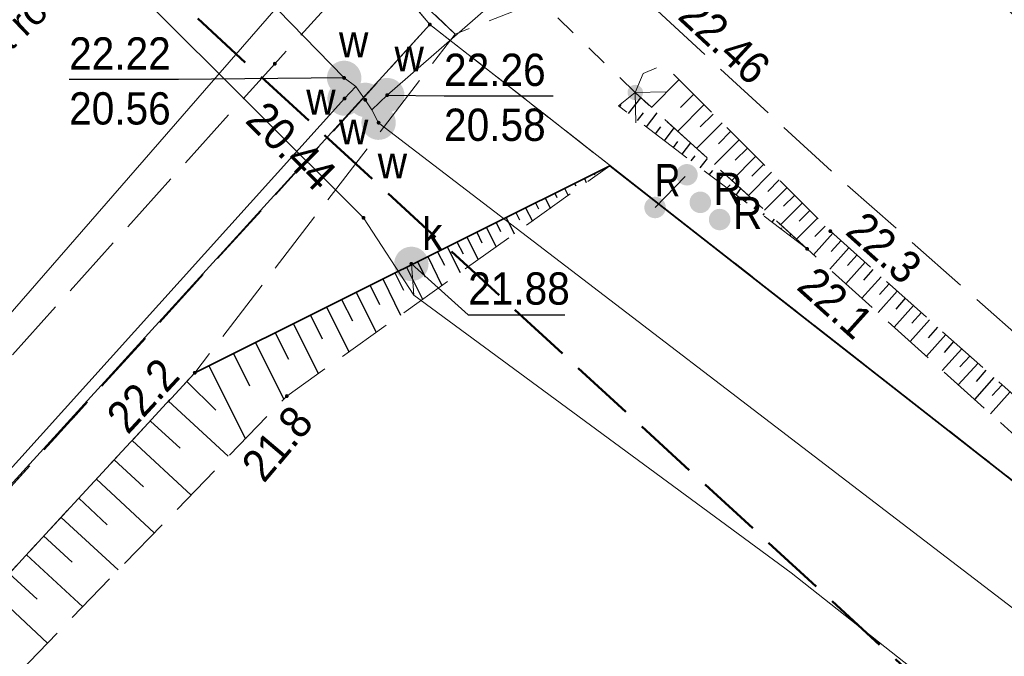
# Model space of a CAD drawing. Header units: metres. Extents: x 6551181 to 6555585, y 5935140 to 5937297.
# Tile 20 of 97: x 6551408 to 6551431, y 5936050 to 5936065. Entities that reach past the tile are written whole.
import ezdxf
from ezdxf import colors
from ezdxf.entities.mleader import LeaderData, LeaderLine
from ezdxf.enums import TextEntityAlignment as Align
from ezdxf.math import Vec2, Vec3

# ---------------------------------------------------------------- set-up
doc = ezdxf.new("R2010")
doc.units = ezdxf.units.M
for name, pattern in [('1.5_0.5', [2, 1.5, -0.5]), ('218-500', [1, 0.5, -0.5]), ('219-500', [0]), ('ib05_500', [1, 0.5, -0.5]), ('ib07_500', [1.5, 1, -0.5]), ('mz1.25_0.5', [1.75, 1.25, -0.5])]:
    doc.linetypes.add(name, pattern=pattern)
for name, color, linetype in [('000 Inne (niezydentyfikowane)', 7, 'Continuous'), ('203-Punkt załamania granicy działki nie stabilizowany', 7, 'Continuous'), ('217-Granica konturu klasyfikcyjnego', 7, 'Continuous'), ('218-Granica użytku', 7, 'Continuous'), ('219-Linia granicy', 7, 'Continuous'), ('jezdnia (powierzchnia)', 7, 'Continuous'), ('Obszar opracowania', 7, 'Continuous'), ('ogrodzenie trwałe (linia)', 7, 'Continuous'), ('przepust (linia)', 7, 'Continuous'), ('przepust (linia) - symbol', 7, 'Continuous'), ('przewód kanalizacyjny (linia)', 7, 'Continuous'), ('przewód telekomunikacyjny (linia)', 7, 'Continuous'), ('przewód wodociągowy (linia)', 7, 'Continuous'), ('punkt o określonej wysokości (sieć kanalizacyjna)', 7, 'Continuous'), ('punkt o określonej wysokości (sieć kanalizacyjna)-Atr2', 7, 'Continuous'), ('punkt o określonej wysokości (sieć kanalizacyjna)-Atr3', 7, 'Continuous'), ('punkt o określonej wysokości (sieć wodociągowa)', 7, 'Continuous'), ('punkt o określonej wysokości (sieć wodociągowa)-Atr2', 7, 'Continuous'), ('punkt o określonej wysokości (sieć wodociągowa)-Atr3', 7, 'Continuous'), ('punkt wysokościowy naturalny', 7, 'Continuous'), ('punkt wysokościowy naturalny-Atr2', 7, 'Continuous'), ('punkt wysokościowy sztuczny', 7, 'Continuous'), ('punkt wysokościowy sztuczny-Atr2', 7, 'Continuous'), ('reklama lub tablica informacyjna (linia)', 7, 'Continuous'), ('reklama lub tablica informacyjna (linia) - symbol', 7, 'Continuous'), ('reklama lub tablica informacyjna (punkt)', 7, 'Continuous'), ('reklama lub tablica informacyjna (punkt)-Atr17', 7, 'Continuous'), ('reklama lub tablica informacyjna - opis', 7, 'Continuous'), ('skarpa nieumocniona (powierzchnia)', 7, 'Continuous'), ('zasuwa - siec kanalizacyjna (punkt)', 7, 'Continuous'), ('zasuwa - siec kanalizacyjna (punkt)-Atr17', 7, 'Continuous'), ('zasuwa - siec wodociągowa (punkt)', 7, 'Continuous'), ('zasuwa - siec wodociągowa (punkt)-Atr17', 7, 'Continuous')]:
    doc.layers.add(name, color=color, linetype=linetype)
for name, color, linetype, lineweight in [('_krawężnik 15x30', 30, 'Continuous', 13), ('_kreskowanie chodnik', 52, 'Continuous', 0), ('_kreskowanie zjazd', 252, 'Continuous', 0), ('_opis', 7, 'Continuous', 18)]:
    doc.layers.add(name, color=color, linetype=linetype, lineweight=lineweight)
doc.layers.add('_linie pomocnicze', color=202, linetype='Continuous', lineweight=13, plot=False)
doc.styles.add('marcin', font='arial.ttf')
doc.styles.get("Standard").update_dxf_attribs({"font": 'arial.ttf'})
doc.linetypes.add('902-500', pattern='A,3.75,0,[1,ksztalty.shx,S=0.5,R=0,X=0,Y=0],3.75', length=7.5)

# ---------------------------------------------------------------- blocks, each defined once
blk = doc.blocks.new('203')
at = {"linetype": 'Continuous', "lineweight": 0}
h = blk.add_hatch(color=0, dxfattribs=at)
edge = h.paths.add_edge_path()
edge.add_arc((0, 0), 0.045, 0, 360)
blk = doc.blocks.new('US25')
at = {"linetype": 'Continuous', "lineweight": 13}
h = blk.add_hatch(color=0, dxfattribs=at)
edge = h.paths.add_edge_path()
edge.add_arc((0, 0), 0.4, 0, 360)
blk = doc.blocks.new('PW01')
at = {"linetype": 'Continuous', "lineweight": 13}
h = blk.add_hatch(color=0, dxfattribs=at)
edge = h.paths.add_edge_path()
edge.add_arc((0, 0), 0.045, 0, 360)
blk = doc.blocks.new('PW02')
at = {"linetype": 'Continuous', "lineweight": 13}
h = blk.add_hatch(color=0, dxfattribs=at)
edge = h.paths.add_edge_path()
edge.add_arc((0, 0), 0.18, 0, 360)
blk = doc.blocks.new('IB05')
at = {"color": 0, "linetype": 'Continuous', "lineweight": 13}
for q in [(0.495, 0.495), (0.495, -0.495)]:
    blk.add_line((0, 0), q, dxfattribs=at)
blk = doc.blocks.new('IB07')
at = {"linetype": 'Continuous', "lineweight": 13}
h = blk.add_hatch(color=0, dxfattribs=at)
edge = h.paths.add_edge_path()
edge.add_arc((0, 0), 0.25, 0, 360)

msp = doc.modelspace()

# ---------------------------------------------------------------- hatches: boundary and pattern name
at = {"layer": '_kreskowanie chodnik'}
h = msp.add_hatch(color=223, dxfattribs=at)
h.dxf.hatch_style = 1
h.paths.add_polyline_path([(6551361.9151, 5936137.4929), (6551364.0337, 5936137.4929), (6551364.3599, 5936137.8159), (6551361.3348, 5936141.0225), (6551359.8914, 5936139.6381), (6551359.8913, 5936139.638)])
h.paths.add_polyline_path([(6551380.1526, 5936119.3023, -0.0024274), (6551383.5731, 5936115.8572), (6551383.5731, 5936115.8572), (6551385.7012, 5936115.8292), (6551386.0588, 5936116.1787, 0.0031812), (6551381.5649, 5936120.7183), (6551367.9318, 5936134.3165), (6551367.5765, 5936133.9646), (6551367.5792, 5936131.8433)])
h.paths.add_polyline_path([(6551427.8011, 5936072.0648, -0.0079112), (6551423.437, 5936076.5601), (6551394.6741, 5936107.1418, 0.0037268), (6551389.5375, 5936112.5838), (6551389.5375, 5936112.5838), (6551389.1765, 5936112.2379), (6551389.1363, 5936110.1082, -0.0029746), (6551393.2134, 5936105.7757), (6551421.9802, 5936075.1899, 0.0058707), (6551425.2377, 5936071.8069), (6551427.4311, 5936071.7391)])
h.paths.add_polyline_path([(6551509.0487, 5936009.3448), (6551499.4703, 5936015.6354, -0.014146), (6551476.3685, 5936031.761), (6551467.4747, 5936038.3509, -0.0195357), (6551446.2823, 5936055.375), (6551437.7324, 5936062.8108, -0.010811), (6551431.3954, 5936068.5674), (6551431.0185, 5936068.2357), (6551430.9839, 5936066.2071, 0.0091534), (6551436.4199, 5936061.3017), (6551444.9698, 5936053.8659, 0.0195357), (6551466.284, 5936036.744), (6551475.1778, 5936030.1541, 0.014146), (6551498.3724, 5936013.9637), (6551506.5985, 5936008.5612), (6551508.6757, 5936008.9916)])
h.paths.add_polyline_path([(6551576.1216, 5935970.8749), (6551576.2833, 5935971.348, -0.0591224), (6551544.8377, 5935986.4374), (6551517.8132, 5936003.5887), (6551513.1363, 5936006.6602), (6551512.855, 5936006.2468), (6551513.2853, 5936004.1696), (6551513.2853, 5936004.1696), (6551516.7283, 5936001.9084), (6551543.766, 5935984.7488, 0.0566981), (6551574.267, 5935969.9309), (6551574.267, 5935969.9309)])
h.paths.add_polyline_path([(6551591.7085, 5935964.9446), (6551593.4627, 5935966.0998), (6551593.8882, 5935968.2679), (6551593.8884, 5935968.2689), (6551592.91, 5935968.4763), (6551592.5812, 5935966.8005, -0.0201257), (6551581.0571, 5935969.8064), (6551580.9035, 5935969.3306), (6551581.9193, 5935967.4615, 0.0168508), (6551591.7085, 5935964.9446)])
h.paths.add_polyline_path([(6551613.4044, 5935960.6424), (6551613.4491, 5935960.6336), (6551615.1652, 5935961.8255), (6551615.2615, 5935962.3161), (6551600.4251, 5935965.2276), (6551600.7371, 5935966.8177), (6551598.7804, 5935967.2324), (6551598.7798, 5935967.2298), (6551598.3662, 5935965.1221), (6551599.5493, 5935963.3613), (6551599.5493, 5935963.3613)])
h.paths.add_polyline_path([(6551620.1679, 5935961.3533), (6551620.07, 5935960.8543), (6551621.2097, 5935959.1107), (6551621.2097, 5935959.1107), (6551621.2547, 5935959.1019), (6551624.3175, 5935958.5008, 0.0114164), (6551642.3152, 5935955.3939), (6551642.3152, 5935955.3939), (6551644.0057, 5935956.6611), (6551644.0743, 5935957.1564, -0.0123461), (6551624.7026, 5935960.4634)])
h.paths.add_polyline_path([(6551649.0433, 5935956.4658), (6551648.9776, 5935955.9701), (6551650.239, 5935954.2925, 0.0127985), (6551670.6057, 5935952.1973), (6551677.038, 5935951.7015), (6551678.6488, 5935953.0818), (6551678.6872, 5935953.5803), (6551670.7594, 5935954.1913, -0.013718)])
h.paths.add_polyline_path([(6551707.1015, 5935951.3904), (6551702.0779, 5935951.2761), (6551702.0779, 5935951.2761), (6551683.634, 5935952.6976), (6551683.634, 5935952.6976), (6551685.0143, 5935951.0867), (6551730.6343, 5935947.5707), (6551750.6634, 5935946.1799), (6551752.2637, 5935947.5724), (6551752.2983, 5935948.0712), (6551730.7804, 5935949.5654), (6551707.1015, 5935951.3904)])
h.paths.add_polyline_path([(6551758.6441, 5935945.6257), (6551796.2401, 5935943.0151, 0.2134218), (6551800.84, 5935944.7005), (6551757.2863, 5935947.7248), (6551757.2517, 5935947.226)])
at = {"layer": '_kreskowanie zjazd'}
h = msp.add_hatch(color=256, dxfattribs=at)
h.dxf.hatch_style = 1
h.paths.add_polyline_path([(6551796.2401, 5935943.0151), (6551758.6441, 5935945.6257), (6551750.6634, 5935946.1799), (6551730.6343, 5935947.5707), (6551685.0143, 5935951.0867), (6551677.038, 5935951.7015), (6551670.6057, 5935952.1973, -0.0127985), (6551650.239, 5935954.2925, -0.0050001), (6551642.3152, 5935955.3939), (6551642.3152, 5935955.3939, -0.0114164), (6551624.3175, 5935958.5008), (6551621.2547, 5935959.1019), (6551621.2097, 5935959.1107), (6551613.4491, 5935960.6336), (6551613.4044, 5935960.6424), (6551599.5493, 5935963.3613), (6551599.5493, 5935963.3613), (6551595.2584, 5935964.2033, -0.0060443), (6551591.7085, 5935964.9446), (6551591.7085, 5935964.9446, -0.0084248), (6551586.7927, 5935966.1206, -0.0084248), (6551581.9193, 5935967.4615), (6551581.9193, 5935967.4615, -0.0000682), (6551581.88, 5935967.473), (6551581.88, 5935967.473, -0.0133357), (6551574.267, 5935969.9309), (6551574.267, 5935969.9309, -0.0502078), (6551547.0711, 5935982.7107, -0.0064718), (6551543.766, 5935984.7488), (6551516.7283, 5936001.9084), (6551513.2853, 5936004.1696), (6551513.2853, 5936004.1696), (6551506.5985, 5936008.5612), (6551498.3724, 5936013.9637, -0.014146), (6551475.1778, 5936030.1541), (6551466.284, 5936036.744, -0.0195357), (6551444.9698, 5936053.8659), (6551436.4199, 5936061.3017, -0.0077486), (6551431.8064, 5936065.4414, -0.0100015), (6551426.0452, 5936070.9924, -0.0073044), (6551421.9802, 5936075.1899), (6551393.2134, 5936105.7757, 0.0029746), (6551389.1363, 5936110.1082), (6551389.1363, 5936110.1082, 0.0040001), (6551383.5731, 5936115.8572), (6551383.5731, 5936115.8572, 0.0024274), (6551380.1526, 5936119.3023), (6551367.5792, 5936131.8433), (6551361.9151, 5936137.4929), (6551359.8144, 5936139.5881), (6551359.4506, 5936139.2449), (6551379.7995, 5936118.9483, -0.009403), (6551392.8482, 5936105.4342), (6551421.6159, 5936074.8473, 0.0250591), (6551436.0918, 5936060.9244), (6551444.6417, 5936053.4886, 0.0195357), (6551465.9863, 5936036.3423), (6551474.8802, 5936029.7523, 0.014146), (6551498.0979, 5936013.5458), (6551516.4571, 5936001.4883), (6551543.4981, 5935984.3266, 0.0932025), (6551595.1621, 5935963.7127), (6551624.2212, 5935958.0102, 0.0292221), (6551670.5673, 5935951.6987), (6551730.5978, 5935947.072), (6551796.2055, 5935942.5163)])

# ---------------------------------------------------------------- linework, layer by layer
at = {"layer": '000 Inne (niezydentyfikowane)', "color": 7, "linetype": 'Continuous', "lineweight": 25, "flags": 128}
for points in [[(6551423.64, 5936063.63), (6551423, 5936062.98)], [(6551422.46, 5936062.84), (6551422.75, 5936063.21)], [(6551423.98, 5936063.29), (6551423.67, 5936062.98)], [(6551422.26, 5936063), (6551422.29, 5936063.05)], [(6551424.22, 5936063.05), (6551423.61, 5936062.43)], [(6551422.67, 5936062.68), (6551422.81, 5936062.86)], [(6551422.88, 5936062.53), (6551423.13, 5936062.86)], [(6551424.43, 5936062.83), (6551424.13, 5936062.53)], [(6551423.09, 5936062.37), (6551423.21, 5936062.53)], [(6551423.3, 5936062.21), (6551423.52, 5936062.51)], [(6551424.64, 5936062.63), (6551424.04, 5936062.03)], [(6551425.03, 5936062.23), (6551424.46, 5936061.66)], [(6551424.84, 5936062.43), (6551424.55, 5936062.14)], [(6551423.51, 5936062.05), (6551423.61, 5936062.19)], [(6551423.71, 5936061.9), (6551423.91, 5936062.16)], [(6551425.23, 5936062.04), (6551424.94, 5936061.76)], [(6551423.92, 5936061.74), (6551424.01, 5936061.86)], [(6551424.13, 5936061.58), (6551424.3, 5936061.8)], [(6551425.42, 5936061.85), (6551424.86, 5936061.29)], [(6551421.89, 5936061.56), (6551421.9, 5936061.54)], [(6551425.6, 5936061.66), (6551425.33, 5936061.39)], [(6551421.44, 5936061.33), (6551421.48, 5936061.24)], [(6551421.66, 5936061.45), (6551421.68, 5936061.42)], [(6551424.34, 5936061.42), (6551424.42, 5936061.52)], [(6551424.55, 5936061.26), (6551424.69, 5936061.45)], [(6551425.78, 5936061.48), (6551425.25, 5936060.94)], [(6551420.98, 5936061.11), (6551421.06, 5936060.94)], [(6551421.21, 5936061.22), (6551421.24, 5936061.16)], [(6551424.75, 5936061.11), (6551424.82, 5936061.19)], [(6551424.96, 5936060.95), (6551425.07, 5936061.1)], [(6551426.14, 5936061.12), (6551425.62, 5936060.6)], [(6551425.96, 5936061.3), (6551425.7, 5936061.03)], [(6551420.53, 5936060.88), (6551420.65, 5936060.64)], [(6551420.75, 5936060.99), (6551420.8, 5936060.89)], [(6551425.17, 5936060.79), (6551425.22, 5936060.86)], [(6551426.32, 5936060.94), (6551426.06, 5936060.69)], [(6551420.07, 5936060.65), (6551420.23, 5936060.34)], [(6551420.3, 5936060.77), (6551420.37, 5936060.63)], [(6551425.38, 5936060.63), (6551425.46, 5936060.74)], [(6551426.5, 5936060.77), (6551425.99, 5936060.26)], [(6551419.62, 5936060.43), (6551419.81, 5936060.05)], [(6551419.85, 5936060.54), (6551419.93, 5936060.37)], [(6551425.59, 5936060.48), (6551425.62, 5936060.52)], [(6551426.85, 5936060.41), (6551426.36, 5936059.92)], [(6551426.67, 5936060.59), (6551426.43, 5936060.34)], [(6551419.16, 5936060.2), (6551419.39, 5936059.75)], [(6551419.39, 5936060.31), (6551419.49, 5936060.1)], [(6551425.8, 5936060.32), (6551425.85, 5936060.39)], [(6551426, 5936060.16), (6551426.02, 5936060.19)], [(6551427.03, 5936060.23), (6551426.79, 5936059.99)], [(6551418.71, 5936059.97), (6551418.97, 5936059.45)], [(6551418.94, 5936060.09), (6551419.06, 5936059.84)], [(6551426.21, 5936060), (6551426.24, 5936060.04)], [(6551427.21, 5936060.06), (6551426.76, 5936059.56)], [(6551418.25, 5936059.75), (6551418.55, 5936059.15)], [(6551418.48, 5936059.86), (6551418.62, 5936059.58)], [(6551427.58, 5936059.72), (6551427.14, 5936059.23)], [(6551427.4, 5936059.89), (6551427.17, 5936059.64)], [(6551417.8, 5936059.52), (6551418.13, 5936058.85)], [(6551418.03, 5936059.63), (6551418.19, 5936059.32)], [(6551427.77, 5936059.56), (6551427.55, 5936059.31)], [(6551417.31, 5936059.27), (6551417.68, 5936058.53)], [(6551417.56, 5936059.4), (6551417.74, 5936059.05)], [(6551427.96, 5936059.39), (6551427.51, 5936058.89)], [(6551417.04, 5936059.14), (6551417.24, 5936058.74)], [(6551428.33, 5936059.05), (6551427.88, 5936058.55)], [(6551428.14, 5936059.22), (6551427.92, 5936058.97)], [(6551416.46, 5936058.85), (6551416.68, 5936058.41)], [(6551416.76, 5936059), (6551417.17, 5936058.16)], [(6551428.52, 5936058.89), (6551428.29, 5936058.64)], [(6551416.14, 5936058.69), (6551416.6, 5936057.76)], [(6551428.7, 5936058.72), (6551428.26, 5936058.22)], [(6551415.45, 5936058.35), (6551415.97, 5936057.31)], [(6551415.8, 5936058.52), (6551416.05, 5936058.03)], [(6551429.08, 5936058.38), (6551428.63, 5936057.88)], [(6551428.89, 5936058.55), (6551428.67, 5936058.3)], [(6551415.08, 5936058.16), (6551415.35, 5936057.61)], [(6551429.27, 5936058.22), (6551429.04, 5936057.97)], [(6551414.68, 5936057.96), (6551415.26, 5936056.8)], [(6551429.45, 5936058.05), (6551429, 5936057.55)], [(6551429.64, 5936057.88), (6551429.42, 5936057.63)], [(6551414.26, 5936057.75), (6551414.57, 5936057.14)], [(6551429.83, 5936057.71), (6551429.38, 5936057.21)], [(6551413.8, 5936057.52), (6551414.46, 5936056.21)], [(6551430.01, 5936057.55), (6551429.79, 5936057.29)], [(6551413.29, 5936057.27), (6551413.66, 5936056.52)], [(6551430.2, 5936057.38), (6551429.75, 5936056.87)], [(6551430.39, 5936057.21), (6551430.16, 5936056.96)], [(6551412.72, 5936056.98), (6551413.57, 5936055.29)], [(6551430.58, 5936057.04), (6551430.12, 5936056.54)], [(6551430.76, 5936056.88), (6551430.54, 5936056.62)], [(6551412.21, 5936056.62), (6551412.88, 5936055.95)], [(6551430.95, 5936056.71), (6551430.5, 5936056.2)], [(6551431.14, 5936056.54), (6551430.91, 5936056.29)], [(6551431.32, 5936056.37), (6551430.87, 5936055.87)], [(6551411.78, 5936056.16), (6551413.17, 5936054.88)], [(6551411.36, 5936055.7), (6551412.05, 5936055.07)], [(6551410.94, 5936055.25), (6551412.31, 5936053.98)], [(6551410.52, 5936054.8), (6551411.2, 5936054.17)], [(6551410.11, 5936054.35), (6551411.45, 5936053.1)], [(6551409.7, 5936053.91), (6551410.36, 5936053.29)], [(6551409.29, 5936053.46), (6551410.61, 5936052.24)], [(6551408.88, 5936053.03), (6551409.54, 5936052.42)], [(6551408.48, 5936052.59), (6551409.79, 5936051.38)], [(6551408.08, 5936052.16), (6551408.73, 5936051.56)], [(6551407.69, 5936051.73), (6551408.97, 5936050.54)]]:
    msp.add_lwpolyline(points, dxfattribs=at)
at = {"layer": '217-Granica konturu klasyfikcyjnego', "color": 3, "linetype": '1.5_0.5', "lineweight": 18, "flags": 128}
for points in [[(6551417.85, 5936064.91), (6551396.37, 5936090.46)], [(6551390.09, 5936034.28), (6551417.85, 5936064.91)], [(6551457.87, 5936033.59), (6551417.85, 5936064.91)]]:
    msp.add_lwpolyline(points, dxfattribs=at)
at = {"layer": '218-Granica użytku', "color": 3, "linetype": '218-500', "lineweight": 18, "flags": 128}
for points in [[(6551396.37, 5936090.46), (6551417.85, 5936064.91)], [(6551390.09, 5936034.28), (6551417.85, 5936064.91)], [(6551417.85, 5936064.91), (6551457.87, 5936033.59)]]:
    msp.add_lwpolyline(points, dxfattribs=at)
at = {"layer": '219-Linia granicy', "color": 7, "linetype": '219-500', "lineweight": 18, "flags": 128}
for points in [[(6551396.37, 5936090.46), (6551417.85, 5936064.91)], [(6551374.32, 5936017.1), (6551417.85, 5936064.91)], [(6551457.87, 5936033.59), (6551417.85, 5936064.91)]]:
    msp.add_lwpolyline(points, dxfattribs=at)
at = {"layer": '_krawężnik 15x30', "lineweight": 40, "ltscale": 5}
msp.add_lwpolyline([(6551506.5985, 5936008.5612, 0.25, 0.25, 0), (6551498.3724, 5936013.9637, 0.25, 0.25, -0.014146), (6551475.1778, 5936030.1541, 0.25, 0.25, 0), (6551466.284, 5936036.744, 0.25, 0.25, -0.0195357), (6551444.9698, 5936053.8659, 0.25, 0.25, 0), (6551436.4199, 5936061.3017, 0.25, 0.25, -0.0091534), (6551430.9839, 5936066.2071, 0.25, 0.25, 0)], format="xyseb", dxfattribs=at)
at = {"layer": '_linie pomocnicze'}
for points in [[(6551796.2401, 5935943.0151), (6551730.6343, 5935947.5707), (6551670.6057, 5935952.1973, -0.0292221), (6551624.3175, 5935958.5008), (6551595.2584, 5935964.2033, -0.0932025), (6551543.766, 5935984.7488), (6551516.7283, 5936001.9084), (6551498.3724, 5936013.9637, -0.014146), (6551475.1778, 5936030.1541), (6551466.284, 5936036.744, -0.0195357), (6551444.9698, 5936053.8659), (6551436.4199, 5936061.3017, -0.0250591), (6551421.9802, 5936075.1899), (6551393.2134, 5936105.7757, 0.0094023), (6551380.1526, 5936119.3023), (6551359.8144, 5936139.5881)], [(6551796.2055, 5935942.5163), (6551730.5978, 5935947.072), (6551670.5673, 5935951.6987, -0.0292221), (6551624.2212, 5935958.0102), (6551595.1621, 5935963.7127, -0.0932025), (6551543.4981, 5935984.3266), (6551516.4571, 5936001.4883), (6551498.0979, 5936013.5458, -0.014146), (6551474.8802, 5936029.7523), (6551465.9863, 5936036.3423, -0.0195357), (6551444.6417, 5936053.4886), (6551436.0918, 5936060.9244, -0.0250591), (6551421.6159, 5936074.8473), (6551392.8482, 5936105.4342, 0.009403), (6551379.7995, 5936118.9483), (6551359.4506, 5936139.2449)]]:
    msp.add_lwpolyline(points, format="xyb", dxfattribs=at)
at = {"layer": 'jezdnia (powierzchnia)', "color": 7, "linetype": '1.5_0.5', "lineweight": 18, "flags": 128}
for points in [[(6551328.96, 5936334.85), (6551328.85, 5936339.4), (6551328.73, 5936357.03), (6551328.59, 5936376.23), (6551328.4, 5936397.13), (6551328.02, 5936414.29), (6551322.56, 5936409.84), (6551322.26, 5936398.68), (6551322.27, 5936387.64), (6551322.38, 5936376.93), (6551322.42, 5936367), (6551322.25, 5936346.98), (6551322.6, 5936337.31), (6551322.85, 5936327.45), (6551322.83, 5936325.77), (6551322.74, 5936320.86), (6551322.68, 5936317.17), (6551322.78, 5936307.21), (6551322.67, 5936297.56), (6551322.68, 5936287.57), (6551322.74, 5936279.01), (6551322.14, 5936267.97), (6551321.65, 5936262.65), (6551321.72, 5936261), (6551321.78, 5936259.98), (6551322.11, 5936257.72), (6551322.27, 5936255.96), (6551322.39, 5936254.52), (6551322.15, 5936252.96), (6551321.69, 5936250.98), (6551320.76, 5936248.16), (6551319.46, 5936245.23), (6551318.96, 5936243.62), (6551318.38, 5936241.01), (6551316.02, 5936222.64), (6551315.83, 5936219.84), (6551316.38, 5936210.81), (6551316.01, 5936207.91), (6551315.14, 5936200.41), (6551314.97, 5936199.68), (6551313.67, 5936198.52), (6551311.34, 5936197.7), (6551307.54, 5936198.81), (6551305.83, 5936196.21), (6551312.51, 5936190.73), (6551313.39, 5936189.35), (6551312.99, 5936186.91), (6551312.92, 5936183.49), (6551313.3, 5936180.11), (6551314.08, 5936177.55), (6551314.7, 5936175.79), (6551314.44, 5936174.65), (6551312.67, 5936172.43), (6551311.85, 5936172.5), (6551311.19, 5936171.27), (6551311.05, 5936169.19), (6551311.25, 5936168.73), (6551309.45, 5936165.18), (6551312.18, 5936163.98), (6551313.59, 5936166.07), (6551317.23, 5936168.57), (6551319.56, 5936168.77), (6551324.09, 5936164.11), (6551325.69, 5936162.67), (6551325.47, 5936161.1), (6551327.95, 5936158.95), (6551329.62, 5936159.04), (6551332.98, 5936156.08), (6551340.48, 5936149.19), (6551347.83, 5936142.43), (6551354.99, 5936135.82), (6551361.1, 5936130.02), (6551368.01, 5936123.21), (6551374.45, 5936116.65), (6551380.77, 5936110.1), (6551380.75, 5936107.84), (6551380.43, 5936106.99), (6551383.32, 5936104.18), (6551384.35, 5936104.44), (6551386.16, 5936104.24), (6551387.51, 5936103), (6551394.02, 5936096.15), (6551400.74, 5936089.06), (6551407.43, 5936082.07), (6551414.96, 5936073.7), (6551417.26, 5936071.24), (6551417.54, 5936068.85), (6551417.08, 5936067.39), (6551416.53, 5936066.51), (6551418.44, 5936064.69), (6551420.06, 5936065.32), (6551421.11, 5936065.47), (6551423.09, 5936065.27), (6551427.21, 5936061.47), (6551434.23, 5936055.28), (6551441.76, 5936048.87), (6551449.56, 5936042.36), (6551457.43, 5936035.97), (6551465.65, 5936029.87), (6551474.74, 5936023.08), (6551483.63, 5936016.83), (6551492.82, 5936010.56), (6551496.69, 5936007.92), (6551496.38, 5936006.4), (6551500.73, 5936003.64), (6551502.28, 5936004.36), (6551510, 5935999.26), (6551519.09, 5935993.33), (6551527.43, 5935987.94), (6551535.54, 5935982.98), (6551543.65, 5935977.72), (6551552.14, 5935972.93), (6551561.61, 5935968.23), (6551570.6, 5935964.82), (6551581.27, 5935961.57), (6551591.01, 5935959.14), (6551597.53, 5935957.63), (6551598.04, 5935956.71), (6551598.34, 5935954.89), (6551601.02, 5935954.23), (6551603.27, 5935956.5), (6551604.19, 5935956.44), (6551614.44, 5935954.25), (6551624.03, 5935952.41), (6551633.65, 5935950.68), (6551643.66, 5935949.13), (6551649.85, 5935948.21), (6551660.16, 5935947.16), (6551670.33, 5935946.28), (6551680.51, 5935945.58), (6551690.73, 5935944.67), (6551701.45, 5935943.82), (6551706.39, 5935943.35), (6551707.39, 5935941.45), (6551711.28, 5935940.88), (6551713.28, 5935942.8), (6551715.25, 5935942.66), (6551721.35, 5935942.22), (6551752.78, 5935940.08), (6551762.58, 5935939.42), (6551772.73, 5935938.68), (6551783.19, 5935937.92), (6551793.12, 5935937.25), (6551803.61, 5935936.53), (6551816.47, 5935935.66), (6551827.08, 5935934.95), (6551837.44, 5935934.3), (6551838.95, 5935934.11), (6551840.54, 5935930.96), (6551844.05, 5935930.93), (6551845.21, 5935933.24), (6551845.88, 5935933.65), (6551848.35, 5935933.59), (6551864.54, 5935932.06), (6551872.1, 5935931.21), (6551883.27, 5935929.95), (6551887.52, 5935929.3), (6551888.3, 5935928.47), (6551889.27, 5935927), (6551889.8, 5935925.29), (6551888.46, 5935921.18), (6551893.61, 5935921.03), (6551897.26, 5935920.92), (6551897.56, 5935926.27), (6551899.74, 5935927.57), (6551904.71, 5935926.85), (6551911.07, 5935925.83), (6551911.71, 5935924.67), (6551912.04, 5935923.9), (6551915.56, 5935923.37), (6551916.14, 5935924.18), (6551916.85, 5935924.92), (6551923.67, 5935923.8), (6551933.47, 5935922.17), (6551946.23, 5935919.92), (6551946.86, 5935918.95), (6551946.97, 5935917.94), (6551949.03, 5935915.66), (6551950.87, 5935917.18), (6551951.58, 5935918.19), (6551952.42, 5935918.86), (6551960.7, 5935917.37), (6551971.47, 5935915.4), (6551981.95, 5935913.57), (6551992.49, 5935911.65), (6551995.74, 5935911.01), (6551996.16, 5935910.41), (6551996.41, 5935909.03), (6552000.08, 5935908.33), (6552001.09, 5935909.46), (6552001.34, 5935909.66), (6552001.89, 5935909.89), (6552011.06, 5935908.38), (6552016.54, 5935907.3), (6552016.98, 5935906.37), (6552017.08, 5935905.24), (6552021, 5935904.44), (6552021.75, 5935905.56), (6552022.37, 5935906.31), (6552031.19, 5935904.66), (6552041.47, 5935902.98), (6552051.85, 5935901.04), (6552054.87, 5935900.36), (6552055.79, 5935898.24), (6552061.21, 5935896.92), (6552062.37, 5935898.83), (6552071.26, 5935896.73), (6552082.21, 5935893.77), (6552092.4, 5935891.09), (6552102.69, 5935888.17), (6552113.23, 5935885.31), (6552123.85, 5935882.37), (6552135.02, 5935879.28), (6552145.58, 5935876.34), (6552156.23, 5935873.42), (6552166.76, 5935870.42), (6552177.31, 5935867.56), (6552187.87, 5935864.65), (6552198.25, 5935861.79), (6552209.38, 5935858.53), (6552220.11, 5935855.69), (6552230.86, 5935852.63), (6552241.36, 5935849.67), (6552251.73, 5935846.66), (6552262.36, 5935843.89), (6552273.37, 5935841.27), (6552283.55, 5935838.85), (6552294.39, 5935836.69), (6552304.73, 5935835.22), (6552315.64, 5935833.74), (6552325.3, 5935832.55), (6552341.64, 5935830.38), (6552342.44, 5935829.69), (6552342.92, 5935828.2), (6552347.56, 5935827.77), (6552348.74, 5935829.5), (6552357.01, 5935828.52), (6552367.7, 5935827.13), (6552378.13, 5935825.75), (6552388.65, 5935824.39), (6552399.32, 5935823.07), (6552410.02, 5935821.67), (6552421.24, 5935820.34), (6552432.45, 5935818.68), (6552443.48, 5935817.42), (6552453.95, 5935816.03), (6552464.58, 5935814.75), (6552475.04, 5935813.29), (6552485.68, 5935811.95), (6552496.02, 5935810.59), (6552506.48, 5935809.35), (6552517.51, 5935807.84), (6552527.97, 5935806.56), (6552538.97, 5935805.09), (6552549.67, 5935803.82), (6552560.33, 5935802.42), (6552563.29, 5935802), (6552563.74, 5935801.13), (6552564.02, 5935800.22), (6552567.24, 5935799.81), (6552567.73, 5935800.53), (6552568.53, 5935801.4), (6552572.89, 5935801.02), (6552583.15, 5935799.96), (6552593.78, 5935798.88), (6552604.38, 5935797.88), (6552604.85, 5935803.41), (6552594.33, 5935804.61), (6552583.62, 5935805.8), (6552573.64, 5935806.91), (6552560.78, 5935808.39), (6552550.39, 5935809.67), (6552539.28, 5935811.02), (6552528.7, 5935812.3), (6552517.88, 5935813.68), (6552507.21, 5935815.18), (6552496.69, 5935816.5), (6552486.46, 5935817.81), (6552475.57, 5935819.24), (6552465.35, 5935820.56), (6552454.34, 5935821.99), (6552444.06, 5935823.33), (6552432.93, 5935824.71), (6552421.95, 5935826.21), (6552410.72, 5935827.55), (6552399.95, 5935828.95), (6552389.17, 5935830.26), (6552378.67, 5935831.73), (6552368.16, 5935833.12), (6552357.84, 5935834.4), (6552341.74, 5935836.31), (6552336.11, 5935837.13), (6552334.8, 5935838.98), (6552330.67, 5935843.7), (6552318.52, 5935843.8), (6552316.94, 5935839.51), (6552316.2, 5935839.6), (6552305.46, 5935841.19), (6552295.05, 5935842.73), (6552284.97, 5935844.88), (6552274.4, 5935847.14), (6552263.73, 5935849.7), (6552253.14, 5935852.53), (6552242.97, 5935855.52), (6552232.46, 5935858.37), (6552221.65, 5935861.46), (6552210.76, 5935864.4), (6552199.91, 5935867.46), (6552189.25, 5935870.45), (6552178.83, 5935873.3), (6552168.21, 5935876.2), (6552157.7, 5935879.19), (6552146.88, 5935882.12), (6552136.56, 5935885.03), (6552125.26, 5935888.16), (6552114.69, 5935891.09), (6552104.07, 5935894), (6552093.85, 5935896.89), (6552083.28, 5935899.67), (6552072.56, 5935902.58), (6552063.5, 5935904.64), (6552052.58, 5935906.96), (6552042.37, 5935908.85), (6552032.31, 5935910.58), (6552022.24, 5935912.51), (6552011.71, 5935914.3), (6552002.97, 5935915.91), (6551993.33, 5935917.67), (6551982.85, 5935919.56), (6551972.16, 5935921.42), (6551961.7, 5935923.41), (6551953.29, 5935924.88), (6551942.99, 5935926.75), (6551934.58, 5935928.16), (6551924.41, 5935929.85), (6551914.55, 5935931.45), (6551905.1, 5935932.89), (6551895.51, 5935934.28), (6551883.79, 5935935.93), (6551872.57, 5935937.31), (6551861.48, 5935938.41), (6551857.21, 5935938.77), (6551855.83, 5935941.56), (6551851.73, 5935941.94), (6551850.16, 5935939.44), (6551849.12, 5935939.43), (6551837.69, 5935940.23), (6551827.26, 5935940.93), (6551816.56, 5935941.65), (6551812.11, 5935941.89), (6551811.08, 5935942.83), (6551810.63, 5935944.01), (6551806.62, 5935944.32), (6551805.99, 5935943.23), (6551804.96, 5935942.43), (6551799.31, 5935943), (6551795.45, 5935943.07), (6551783.27, 5935943.93), (6551772.84, 5935944.64), (6551762.97, 5935945.37), (6551756.57, 5935946.71), (6551756.45, 5935947.99), (6551753.18, 5935948.46), (6551752.63, 5935947.03), (6551751.78, 5935946.29), (6551742.41, 5935946.78), (6551732.33, 5935947.44), (6551722.23, 5935948.29), (6551712.3, 5935948.93), (6551701.77, 5935949.75), (6551691.2, 5935950.61), (6551680.87, 5935951.49), (6551670.8, 5935952.18), (6551660.52, 5935953.19), (6551650.73, 5935954.13), (6551644.52, 5935955.05), (6551634.47, 5935956.54), (6551625.17, 5935958.24), (6551619.83, 5935959.35), (6551619.26, 5935960.49), (6551619.22, 5935962.61), (6551616.6, 5935963.05), (6551615.17, 5935961.02), (6551614.13, 5935960.5), (6551605.28, 5935962.2), (6551598.18, 5935963.63), (6551597.76, 5935964.59), (6551597.78, 5935967.09), (6551594.81, 5935968.01), (6551593.76, 5935965.74), (6551592.79, 5935964.93), (6551592.31, 5935964.89), (6551582.34, 5935967.37), (6551580.88, 5935967.83), (6551580.18, 5935968.71), (6551580.27, 5935970.63), (6551577.49, 5935971.77), (6551576.35, 5935970.29), (6551575.07, 5935969.6), (6551572.38, 5935970.41), (6551563.7, 5935973.87), (6551554.87, 5935978.16), (6551546.49, 5935983.02), (6551538.48, 5935988.13), (6551530.39, 5935993.18), (6551522.02, 5935998.55), (6551512.6, 5936004.66), (6551512.61, 5936005.55), (6551512.85, 5936007.35), (6551509.68, 5936009.41), (6551508.18, 5936008.59), (6551507, 5936008.48), (6551503.89, 5936010.34), (6551495.82, 5936015.64), (6551486.91, 5936021.79), (6551477.95, 5936028.1), (6551468.99, 5936034.63), (6551460.81, 5936040.8), (6551453.03, 5936047.14), (6551445.31, 5936053.57), (6551437.77, 5936059.97), (6551432.57, 5936064.65), (6551432.07, 5936066.32), (6551432.09, 5936068.02), (6551434.37, 5936071.22), (6551434.62, 5936071.59), (6551431.83, 5936073.34), (6551429.29, 5936070.94), (6551427.75, 5936070.76), (6551425.93, 5936071.17), (6551425.46, 5936071.49), (6551419.42, 5936077.79), (6551411.69, 5936086.16), (6551404.87, 5936093.24), (6551398.24, 5936100.37), (6551391.7, 5936107.27), (6551389.12, 5936111.46), (6551389.9, 5936112.46), (6551387.37, 5936115.19), (6551385.78, 5936114.88), (6551384.49, 5936114.89), (6551378.57, 5936120.76), (6551371.92, 5936127.68), (6551366.59, 5936132.83), (6551366.87, 5936133.78), (6551367.08, 5936134.17), (6551367.64, 5936134.92), (6551365, 5936137.57), (6551363.64, 5936136.69), (6551362.7, 5936136.71), (6551359.88, 5936139.65), (6551338.07, 5936159.81), (6551329.19, 5936168.03), (6551324.89, 5936173.07), (6551320.86, 5936179.47), (6551319.58, 5936183.33), (6551319.65, 5936188.36), (6551322.11, 5936204.81), (6551327.17, 5936242.31), (6551330.39, 5936265.19), (6551329.96, 5936267.22), (6551329.39, 5936272.76), (6551329.1, 5936274.41), (6551328.86, 5936276.23), (6551328.83, 5936278.38), (6551328.89, 5936294.47)], [(6551416.53, 5936066.51), (6551418.44, 5936064.69), (6551412.39, 5936056.82), (6551396.71, 5936039.86), (6551386.16, 5936023.37), (6551382.3, 5936022.19), (6551368.56, 5936019.51), (6551348.61, 5936019.72), (6551340.41, 5936013.73), (6551334.08, 5936003.11), (6551327.84, 5935975.71), (6551325.03, 5935981.79), (6551330.14, 5936001.4), (6551331.25, 5936005.19), (6551338.75, 5936014.95), (6551347.17, 5936022.02), (6551370.94, 5936023.24), (6551381.47, 5936025.71), (6551395.18, 5936042.84), (6551414.25, 5936064)]]:
    msp.add_lwpolyline(points, close=True, dxfattribs=at)
at = {"layer": 'Obszar opracowania', "color": 6, "linetype": '1.5_0.5', "lineweight": 50, "flags": 128}
msp.add_lwpolyline([(6551818.32, 5935949.48), (6551816.4, 5935927.1), (6551691.07, 5935939.45), (6551655.04, 5935943.08), (6551594.88, 5935952.7), (6551558.27, 5935964.37), (6551521.83, 5935986.07), (6551479.91, 5936013.47), (6551430.28, 5936048.68), (6551403.2, 5936073.55), (6551351.97, 5936127.26), (6551339.98, 5936140.06), (6551355.92, 5936154.02), (6551383.22, 5936127.23), (6551398.41, 5936112.34), (6551441.88, 5936067.29), (6551466.09, 5936048.26), (6551498.73, 5936021.85), (6551519.95, 5936008.26), (6551556.28, 5935985.89), (6551583.14, 5935974.91), (6551603.83, 5935970.55), (6551675.12, 5935961.01)], close=True, dxfattribs=at)
at = {"layer": 'ogrodzenie trwałe (linia)', "color": 7, "linetype": '902-500', "lineweight": 35, "flags": 128}
msp.add_lwpolyline([(6551412.39, 5936056.82), (6551422.03, 5936061.63), (6551457.87, 5936033.59), (6551432.62, 5936003.23)], dxfattribs=at)
at = {"layer": 'przepust (linia)', "color": 7, "linetype": 'ib05_500', "lineweight": 35, "flags": 128}
msp.add_lwpolyline([(6551422.62, 5936063.33), (6551415.17, 5936070.51)], dxfattribs=at)
at = {"layer": 'przewód kanalizacyjny (linia)', "color": 34, "linetype": 'Continuous', "lineweight": 18, "flags": 128}
for points in [[(6551585.99, 5935952), (6551572.4, 5935954.03), (6551554.98, 5935961.35), (6551536.43, 5935971.74), (6551507.79, 5935990.62), (6551479.49, 5936009.45), (6551456.16, 5936028.61), (6551426.24, 5936052.17), (6551417.48, 5936058.62), (6551416.31, 5936060.42), (6551389.32, 5936087.33), (6551366.93, 5936111.55), (6551365.26, 5936113.65), (6551347.96, 5936128.4), (6551321.3, 5936152.08), (6551310.54, 5936161.22), (6551294.77, 5936172.95), (6551305.54, 5936207.21), (6551306.79, 5936212.01), (6551307.58, 5936218.83), (6551312.3, 5936261.8), (6551313.91, 5936305.59), (6551314.25, 5936357.47), (6551312.49, 5936430.15)], [(6551417.48, 5936058.62), (6551417.42, 5936059.35)]]:
    msp.add_lwpolyline(points, dxfattribs=at)
at = {"layer": 'przewód telekomunikacyjny (linia)', "color": 30, "linetype": 'Continuous', "lineweight": 18, "flags": 128}
msp.add_lwpolyline([(6551424.59, 5936076.24), (6551415.47, 5936066.67), (6551394.85, 5936042.97), (6551383.05, 5936027.56), (6551378.61, 5936025.32), (6551372.54, 5936023.8), (6551362.28, 5936025.23), (6551330.75, 5936034.35), (6551322.62, 5936036.15)], dxfattribs=at)
at = {"layer": 'przewód wodociągowy (linia)', "color": 5, "linetype": 'Continuous', "lineweight": 18, "flags": 128}
for points in [[(6551416.5, 5936062.93), (6551416.86, 5936063.27), (6551427.63, 5936072.66), (6551513.5, 5936166.06), (6551530.15, 5936183.22), (6551561.95, 5936215.48), (6551625.77, 5936282.45), (6551684.74, 5936345.46), (6551721.85, 5936383.5), (6551772.78, 5936435.31), (6551812.45, 5936476.98), (6551842.93, 5936509), (6551902.24, 5936573.28), (6551907.25, 5936578.97)], [(6551416.13, 5936063.47), (6551415.86, 5936063.67), (6551393.35, 5936086.75), (6551307.73, 5936169.43), (6551307.44, 5936169.51)], [(6551416.13, 5936063.47), (6551415.87, 5936063.19), (6551384.41, 5936028.29), (6551375.5, 5936018.45), (6551374.65, 5936017.6), (6551373.85, 5936016.63)], [(6551416.5, 5936062.93), (6551416.35, 5936063.16), (6551416.13, 5936063.47)], [(6551567.56, 5935958.94), (6551567.2, 5935958.91), (6551558.94, 5935962.08), (6551548.72, 5935966.39), (6551511.63, 5935991.17), (6551485.67, 5936009.81), (6551416.66, 5936062.63), (6551416.5, 5936062.93)]]:
    msp.add_lwpolyline(points, dxfattribs=at)
at = {"layer": 'punkt o określonej wysokości (sieć kanalizacyjna)-Atr2', "color": 7, "flags": 128}
msp.add_lwpolyline([(6551417.42, 5936059.35), (6551418.74, 5936058.17), (6551420.985, 5936058.17)], dxfattribs=at)
at = {"layer": 'punkt o określonej wysokości (sieć wodociągowa)-Atr2', "color": 7, "flags": 128}
for points in [[(6551415.86, 5936063.67), (6551412.01, 5936063.63), (6551409.473, 5936063.63)], [(6551416.86, 5936063.27), (6551418.18, 5936063.25), (6551420.712, 5936063.25)]]:
    msp.add_lwpolyline(points, dxfattribs=at)
at = {"layer": 'reklama lub tablica informacyjna (linia)', "color": 7, "linetype": 'ib07_500', "lineweight": 18, "flags": 128}
msp.add_lwpolyline([(6551423.08, 5936060.66), (6551423.82, 5936061.42)], dxfattribs=at)
at = {"layer": 'skarpa nieumocniona (powierzchnia)', "color": 7, "linetype": 'mz1.25_0.5', "lineweight": 18, "flags": 128}
for points in [[(6551427.15, 5936060.11), (6551434.79, 5936053.27), (6551445.7, 5936044.21), (6551457.77, 5936034.54), (6551460.35, 5936032.34), (6551467.21, 5936027.35), (6551477.63, 5936019.62), (6551466.86, 5936026.9), (6551460.11, 5936031.54), (6551457.75, 5936034.37), (6551446.59, 5936042.87), (6551434.48, 5936052.62), (6551426.61, 5936059.7), (6551422.62, 5936063.33), (6551422.8, 5936063.77), (6551423.29, 5936063.98)], [(6551427.15, 5936060.11), (6551434.79, 5936053.27), (6551445.7, 5936044.21), (6551457.77, 5936034.54), (6551460.35, 5936032.34), (6551467.21, 5936027.35), (6551477.63, 5936019.62), (6551466.86, 5936026.9), (6551460.11, 5936031.54), (6551457.75, 5936034.37), (6551446.59, 5936042.87), (6551434.48, 5936052.62), (6551426.61, 5936059.7), (6551422.62, 5936063.33), (6551422.8, 5936063.77), (6551423.29, 5936063.98)], [(6551426.61, 5936059.7), (6551422.23, 5936063.02), (6551422.62, 5936063.33)], [(6551426.61, 5936059.7), (6551422.23, 5936063.02), (6551422.62, 5936063.33)], [(6551396.71, 5936039.86), (6551412.39, 5936056.82), (6551422.03, 5936061.63), (6551414.53, 5936056.28), (6551398.06, 5936039.28), (6551386.16, 5936023.37)], [(6551396.71, 5936039.86), (6551412.39, 5936056.82), (6551422.03, 5936061.63), (6551414.53, 5936056.28), (6551398.06, 5936039.28), (6551386.16, 5936023.37)]]:
    msp.add_lwpolyline(points, close=True, dxfattribs=at)

# ---------------------------------------------------------------- block references
at = {"layer": '203-Punkt załamania granicy działki nie stabilizowany', "color": 7, "linetype": 'Continuous', "lineweight": 18}
msp.add_blockref('203', (6551417.85, 5936064.91), dxfattribs=at)
at = {"layer": 'przepust (linia) - symbol', "color": 7, "linetype": 'Continuous', "lineweight": 35, "rotation": 316.0570000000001}
msp.add_blockref('IB05', (6551422.62, 5936063.33), dxfattribs=at)
at = {"layer": 'punkt o określonej wysokości (sieć kanalizacyjna)', "color": 34, "linetype": 'Continuous', "lineweight": 13}
for p in [(6551416.31, 5936060.42), (6551417.42, 5936059.35)]:
    msp.add_blockref('PW01', p, dxfattribs=at)
at = {"layer": 'punkt o określonej wysokości (sieć wodociągowa)', "color": 5, "linetype": 'Continuous', "lineweight": 13}
for p in [(6551415.86, 5936063.67), (6551415.87, 5936063.19), (6551416.35, 5936063.16), (6551416.86, 5936063.27), (6551416.66, 5936062.63)]:
    msp.add_blockref('PW01', p, dxfattribs=at)
at = {"layer": 'punkt wysokościowy naturalny', "color": 7, "linetype": 'Continuous', "lineweight": 13}
for p in [(6551414.25, 5936064), (6551427.15, 5936060.11), (6551426.61, 5936059.7), (6551412.39, 5936056.82), (6551414.53, 5936056.28)]:
    msp.add_blockref('PW01', p, dxfattribs=at)
at = {"layer": 'punkt wysokościowy sztuczny', "color": 7, "linetype": 'Continuous', "lineweight": 13}
msp.add_blockref('PW02', (6551422.62, 5936063.33), dxfattribs=at)
at = {"layer": 'reklama lub tablica informacyjna (linia) - symbol', "color": 7, "linetype": 'Continuous', "lineweight": 18}
for p in [(6551423.82, 5936061.42), (6551423.08, 5936060.66)]:
    msp.add_blockref('IB07', p, dxfattribs=at)
at = {"layer": 'reklama lub tablica informacyjna (punkt)', "color": 7, "linetype": 'Continuous', "lineweight": 13}
for p in [(6551424.13, 5936060.78), (6551424.58, 5936060.38)]:
    msp.add_blockref('IB07', p, dxfattribs=at)
at = {"layer": 'zasuwa - siec kanalizacyjna (punkt)', "color": 7, "linetype": 'Continuous', "lineweight": 13, "rotation": 317.101}
msp.add_blockref('US25', (6551417.42, 5936059.35), dxfattribs=at)
at = {"layer": 'zasuwa - siec wodociągowa (punkt)', "color": 7, "linetype": 'Continuous', "lineweight": 13}
for p, rotation in [((6551415.86, 5936063.67), 323.471), ((6551416.86, 5936063.27), 44.169), ((6551415.87, 5936063.19), 48.23999999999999), ((6551416.35, 5936063.16), 304.286), ((6551416.66, 5936062.63), 323.37)]:
    msp.add_blockref('US25', p, dxfattribs=dict(at, rotation=rotation))

# ---------------------------------------------------------------- texts
at = {"layer": 'punkt o określonej wysokości (sieć kanalizacyjna)-Atr2', "color": 7, "width": 0.9}
msp.add_text('21.88', height=0.75, dxfattribs=at).set_placement((6551418.74, 5936058.178), align=Align.BOTTOM_LEFT)
at = {"layer": 'punkt o określonej wysokości (sieć kanalizacyjna)-Atr3', "color": 32, "width": 0.9}
msp.add_text('20.44', height=0.75, rotation=315.085, dxfattribs=at).set_placement((6551413.8, 5936062.92), align=Align.MIDDLE_LEFT)
at = {"layer": 'punkt o określonej wysokości (sieć wodociągowa)-Atr2', "color": 7, "width": 0.9}
for s, p in [('22.22', (6551409.473, 5936063.638)), ('22.26', (6551418.18, 5936063.258))]:
    msp.add_text(s, height=0.75, dxfattribs=at).set_placement(p, align=Align.BOTTOM_LEFT)
at = {"layer": 'punkt o określonej wysokości (sieć wodociągowa)-Atr3', "color": 5, "width": 0.9}
for s, p in [('20.56', (6551409.473, 5936062.362)), ('20.58', (6551418.18, 5936061.982))]:
    msp.add_text(s, height=0.75, dxfattribs=at).set_placement(p, align=Align.BOTTOM_LEFT)
at = {"layer": 'punkt wysokościowy naturalny-Atr2', "color": 7, "width": 0.9}
for s, rotation, p in [('22.3', 318.162, (6551427.72, 5936060.34)), ('22.1', 318.025, (6551426.59, 5936059.06)), ('22.2', 47.246, (6551410.56, 5936055.62)), ('21.8', 49.745, (6551413.71, 5936054.48))]:
    msp.add_text(s, height=0.75, rotation=rotation, dxfattribs=at).set_placement(p, align=Align.MIDDLE_LEFT)
at = {"layer": 'punkt wysokościowy sztuczny-Atr2', "color": 7, "width": 0.9}
msp.add_text('22.46', height=0.75, rotation=317.313, dxfattribs=at).set_placement((6551423.83, 5936065.34), align=Align.MIDDLE_LEFT)
at = {"layer": 'reklama lub tablica informacyjna (punkt)-Atr17', "color": 7, "width": 0.9}
for p in [(6551424.43, 5936060.72), (6551424.89, 5936060.16)]:
    msp.add_text('R', height=0.75, dxfattribs=at).set_placement(p)
at = {"layer": 'reklama lub tablica informacyjna - opis', "color": 7, "linetype": 'Continuous', "lineweight": 13, "width": 0.79}
msp.add_text('R', height=0.75, dxfattribs=at).set_placement((6551423.07, 5936060.92))
at = {"layer": 'zasuwa - siec kanalizacyjna (punkt)-Atr17', "color": 7, "width": 0.9}
msp.add_text('k', height=0.75, dxfattribs=at).set_placement((6551417.67, 5936060.05), align=Align.MIDDLE_LEFT)
at = {"layer": 'zasuwa - siec wodociągowa (punkt)-Atr17', "color": 7, "width": 0.9}
for p in [(6551415.74, 5936064.15), (6551417.03, 5936063.82), (6551414.98, 5936062.82)]:
    msp.add_text('w', height=0.75, dxfattribs=at).set_placement(p)
for p in [(6551415.74, 5936062.5), (6551416.64, 5936061.71)]:
    msp.add_text('w', height=0.75, dxfattribs=at).set_placement(p, align=Align.MIDDLE_LEFT)

# ---------------------------------------------------------------- leaders
at = {"layer": '_opis'}
ml = msp.add_multileader_mtext('Standard', dxfattribs=at)
ml.set_content('wpust kd wraz z przykanalikiem \\Poraz obrukiem kamianiem polnym skarp oraz dna rowu', color=256, style='marcin')
ml.set_leader_properties()
ml.build(insert=Vec2(0, 0))
ml.multileader.update_dxf_attribs({"text_right_attachment_type": 6, "dogleg_length": 0.36, "arrow_head_size": 0.18})
ctx = ml.context
ctx.base_point, ctx.char_height, ctx.arrow_head_size, ctx.landing_gap_size, ctx.plane_origin, ctx.plane_x_axis, ctx.plane_y_axis = Vec3(6551393.0472, 5936051.6536), 0.65, 0.18, 0.09, Vec3(6551420.9062, 5936114.7258), Vec3(0.7218451, 0.6920547), Vec3(-0.6920547, 0.7218451)
ctx.right_attachment, ctx.text_align_type = 6, 2
notes = []
notes.append((ctx, [(0, (1, 1, 0), (6551409.5794, 5936066.9209), (-0.7218451, -0.6920547), 0.36, [(0, [(6551423.7419, 5936072.7647)], 0, [])])]))
ctx.mtext.insert, ctx.mtext.text_direction, ctx.mtext.rotation, ctx.mtext.alignment, ctx.mtext.flow_direction = Vec3(6551408.6729, 5936067.2161), Vec3(0.7218451, 0.6920547), 0.7643316, 3, 5
for ctx, leaders in notes:
    for number, flags, end, landing, length, lines in leaders:
        leader = LeaderData()
        leader.index, (leader.has_last_leader_line, leader.has_dogleg_vector, leader.attachment_direction) = number, flags
        leader.last_leader_point, leader.dogleg_vector, leader.dogleg_length = Vec3(end), Vec3(landing), length
        for number, points, colour, breaks in lines:
            line = LeaderLine()
            line.index, line.vertices, line.color, line.breaks = number, Vec3.list(points), colors.encode_raw_color(colour), breaks
            leader.lines.append(line)
        ctx.leaders.append(leader)

doc.saveas('drawing.dxf')
